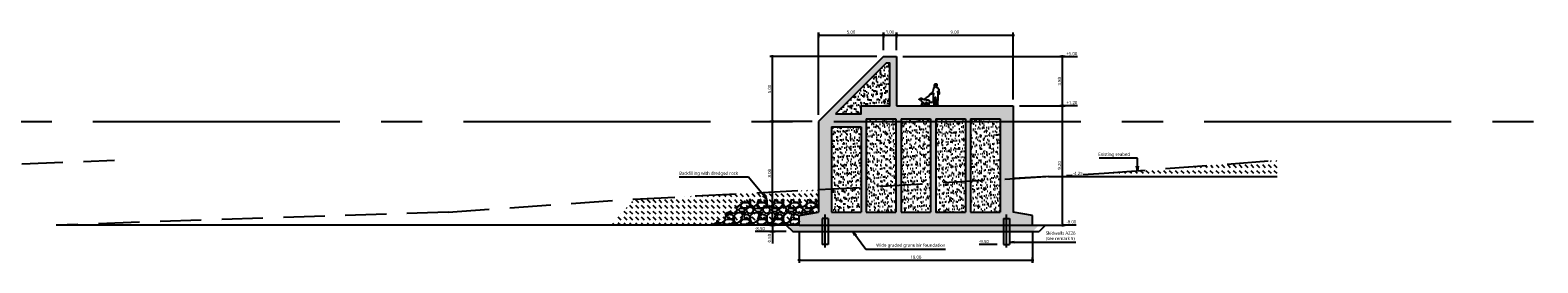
# Model space of a CAD drawing. Header units: metres. Extents: x 2831 to 4656, y -1529 to 547.
# Tile 2 of 20: x 3218 to 3335, y -1471 to -1453. Entities that reach past the tile are written whole.
import ezdxf

# ---------------------------------------------------------------- set-up
doc = ezdxf.new("R2010")
doc.units = ezdxf.units.M
doc.linetypes.add('06 Sections$0$CENTER2', pattern=[28.575, 19.05, -3.175, 3.175, -3.175])
doc.linetypes.add('06 Sections$0$HIDDEN2', pattern=[4.7625, 3.175, -1.5875])
for name, color, linetype in [('06 Sections$0$H000B1-HATCH-013', 8, 'Continuous'), ('06 Sections$0$H000B2-HATCH-018', 1, 'Continuous'), ('06 Sections$0$H000B3-HATCH-025', 7, 'Continuous'), ('06 Sections$0$H000BW-HATCH-K253', 253, 'Continuous'), ('06 Sections$0$H000E1-GEN-013', 8, 'Continuous'), ('06 Sections$0$H000E2-GEN-018', 1, 'Continuous'), ('06 Sections$0$H000E4-GEN-035', 3, 'Continuous'), ('06 Sections$0$H000E5-GEN-050', 4, 'Continuous'), ('06 Sections$0$H000H3-TEXT-025', 7, 'Continuous'), ('06 Sections$0$H000L3-HID-025', 7, '06 Sections$0$HIDDEN2'), ('06 Sections$0$H000S3-DIM-025', 7, 'Continuous'), ('06 Sections$0$H030L2-SYS-018', 1, '06 Sections$0$CENTER2'), ('06 Sections$0$H030L8-SYS-013', 8, '06 Sections$0$CENTER2')]:
    doc.layers.add(name, color=color, linetype=linetype)
doc.styles.add('06 Sections$0$ISO', font='segoeui.ttf')
doc.dimstyles.new('06 Sections$0$WB-M100', dxfattribs={"dimscale": 0.1, "dimtxt": 2.5, "dimasz": 1, "dimexe": 2, "dimexo": 5, "dimgap": 1, "dimtad": 1, "dimzin": 0, "dimdsep": 46, "dimtxsty": '06 Sections$0$ISO', "dimblk1": '06 Sections$0$dimdot', "dimblk2": '06 Sections$0$dimdot', "dimsah": 1, "dimcen": 0, "dimdle": 2, "dimclrd": 256, "dimclre": 256, "dimclrt": 256, "dimadec": 0, "dimazin": 0, "dimtp": 1, "dimtfac": 1, "dimtix": 1, "dimtmove": 0, "dimatfit": 3, "dimldrblk": '06 Sections$0$dimpijl', "dimfxl": 2, "dimtolj": 1, "dimtzin": 1, "dimlwd": -1, "dimlwe": -1, "dimarcsym": 0})
pattern_1 = [(37.5, (-100, 0), (-0.0160003, 0.4894132), [0, -0.38608, 0, -0.4318, 0, -0.41275]), (7.5, (-100, 0), (0.4495233, 0.716825), [0, -0.20828, 0, -0.34798, 0, -0.13335]), (327.5, (-100.3124, 0), (0.7909924, 0.0014372), [0, -0.127, 0, -0.4572, 0, -0.5969]), (317.5, (-100.3124, 0), (0.7635565, 0.2229293), [0, -0.0635, 0, -0.29972, 0, -0.3429])]

# ---------------------------------------------------------------- blocks, each defined once
blk = doc.blocks.new('06 Sections$0$dimdot')
blk.add_line((-1, 0), (1, 0))
at = {"const_width": 0.5}
blk.add_lwpolyline([(-0.3, 0, 1), (0.2, 0, 1)], format="xyb", close=True, dxfattribs=at)
blk.add_lwpolyline([(0, -2), (0, 2)])
blk = doc.blocks.new('*D389')
at = {"layer": '06 Sections$0$H000S3-DIM-025', "transparency": 16777216}
for p, q in [((-29.77, 0.5), (-29.77, 6.86)), ((-29.67, 6.66), (-24.87, 6.66)), ((-24.77, 5.5), (-24.77, 6.86))]:
    blk.add_line(p, q, dxfattribs=at)
at = {"layer": '06 Sections$0$H000S3-DIM-025', "transparency": 16777216, "xscale": 0.1, "yscale": 0.1, "zscale": 0.1, "rotation": 180}
blk.add_blockref('06 Sections$0$dimdot', (-29.77, 6.66), dxfattribs=at)
at = {"layer": '06 Sections$0$H000S3-DIM-025', "transparency": 16777216, "xscale": 0.1, "yscale": 0.1, "zscale": 0.1}
blk.add_blockref('06 Sections$0$dimdot', (-24.77, 6.66), dxfattribs=at)
at = {"layer": '06 Sections$0$H000S3-DIM-025', "transparency": 16777216, "insert": (-27.27, 6.89), "char_height": 0.25, "attachment_point": 5, "style": '06 Sections$0$ISO', "bg_fill": 3, "box_fill_scale": 1.1, "bg_fill_color": 256, "bg_fill_true_color": 13158600, "bg_fill_transparency": 0}
blk.add_mtext('\\A1;5.00', dxfattribs=at)
blk = doc.blocks.new('06 Sections$0$dimpijl')
at = {"linetype": 'Continuous'}
blk.add_hatch(color=256, dxfattribs=at).paths.add_polyline_path([(0, 0), (-3.5, 0.6), (-3.5, -0.6)])
for p, q in [((-3.5, 0.6), (0, 0)), ((-3.5, 0.6), (-3.5, -0.6)), ((0, 0), (-3.5, -0.6))]:
    blk.add_line(p, q, dxfattribs=at)
blk = doc.blocks.new('*D390')
at = {"layer": '06 Sections$0$H000S3-DIM-025', "transparency": 16777216}
for p, q in [((-24.77, 5.5), (-24.77, 6.86)), ((-24.67, 6.66), (-23.87, 6.66)), ((-23.77, 5.5), (-23.77, 6.86))]:
    blk.add_line(p, q, dxfattribs=at)
at = {"layer": '06 Sections$0$H000S3-DIM-025', "transparency": 16777216, "xscale": 0.1, "yscale": 0.1, "zscale": 0.1, "rotation": 180}
blk.add_blockref('06 Sections$0$dimdot', (-24.77, 6.66), dxfattribs=at)
at = {"layer": '06 Sections$0$H000S3-DIM-025', "transparency": 16777216, "xscale": 0.1, "yscale": 0.1, "zscale": 0.1}
blk.add_blockref('06 Sections$0$dimdot', (-23.77, 6.66), dxfattribs=at)
at = {"layer": '06 Sections$0$H000S3-DIM-025', "transparency": 16777216, "insert": (-24.27, 6.89), "char_height": 0.25, "attachment_point": 5, "style": '06 Sections$0$ISO', "bg_fill": 3, "box_fill_scale": 1.1, "bg_fill_color": 256, "bg_fill_true_color": 13158600, "bg_fill_transparency": 0}
blk.add_mtext('\\A1;1.00', dxfattribs=at)
blk = doc.blocks.new('*D391')
at = {"layer": '06 Sections$0$H000S3-DIM-025', "transparency": 16777216}
for p, q in [((-23.77, 5.5), (-23.77, 6.86)), ((-23.67, 6.66), (-14.87, 6.66)), ((-14.77, 1.7), (-14.77, 6.86))]:
    blk.add_line(p, q, dxfattribs=at)
at = {"layer": '06 Sections$0$H000S3-DIM-025', "transparency": 16777216, "xscale": 0.1, "yscale": 0.1, "zscale": 0.1, "rotation": 180}
blk.add_blockref('06 Sections$0$dimdot', (-23.77, 6.66), dxfattribs=at)
at = {"layer": '06 Sections$0$H000S3-DIM-025', "transparency": 16777216, "xscale": 0.1, "yscale": 0.1, "zscale": 0.1}
blk.add_blockref('06 Sections$0$dimdot', (-14.77, 6.66), dxfattribs=at)
at = {"layer": '06 Sections$0$H000S3-DIM-025', "transparency": 16777216, "insert": (-19.27, 6.89), "char_height": 0.25, "attachment_point": 5, "style": '06 Sections$0$ISO', "bg_fill": 3, "box_fill_scale": 1.1, "bg_fill_color": 256, "bg_fill_true_color": 13158600, "bg_fill_transparency": 0}
blk.add_mtext('\\A1;9.00', dxfattribs=at)
blk = doc.blocks.new('*D392')
at = {"layer": '06 Sections$0$H000S3-DIM-025', "transparency": 16777216}
for p, q in [((-31.27, -8.5), (-31.27, -10.91)), ((-13.27, -8.5), (-13.27, -10.91)), ((-31.17, -10.71), (-13.37, -10.71))]:
    blk.add_line(p, q, dxfattribs=at)
at = {"layer": '06 Sections$0$H000S3-DIM-025', "transparency": 16777216, "xscale": 0.1, "yscale": 0.1, "zscale": 0.1, "rotation": 180}
blk.add_blockref('06 Sections$0$dimdot', (-31.27, -10.71), dxfattribs=at)
at = {"layer": '06 Sections$0$H000S3-DIM-025', "transparency": 16777216, "xscale": 0.1, "yscale": 0.1, "zscale": 0.1}
blk.add_blockref('06 Sections$0$dimdot', (-13.27, -10.71), dxfattribs=at)
at = {"layer": '06 Sections$0$H000S3-DIM-025', "transparency": 16777216, "insert": (-22.27, -10.48), "char_height": 0.25, "attachment_point": 5, "style": '06 Sections$0$ISO', "bg_fill": 3, "box_fill_scale": 1.1, "bg_fill_color": 256, "bg_fill_true_color": 13158600, "bg_fill_transparency": 0}
blk.add_mtext('\\A1;18.00', dxfattribs=at)
blk = doc.blocks.new('*D393')
at = {"layer": '06 Sections$0$H000S3-DIM-025', "transparency": 16777216}
for p, q in [((-14.27, 1.2), (-10.76, 1.2)), ((-10.96, -7.9), (-10.96, 1.1)), ((-12.77, -8), (-10.76, -8))]:
    blk.add_line(p, q, dxfattribs=at)
at = {"layer": '06 Sections$0$H000S3-DIM-025', "transparency": 16777216, "xscale": 0.1, "yscale": 0.1, "zscale": 0.1}
for p, rotation in [((-10.96, 1.2), 90), ((-10.96, -8), 270)]:
    blk.add_blockref('06 Sections$0$dimdot', p, dxfattribs=dict(at, rotation=rotation))
at = {"layer": '06 Sections$0$H000S3-DIM-025', "transparency": 16777216, "insert": (-11.19, -3.4), "char_height": 0.25, "attachment_point": 5, "rotation": 90, "style": '06 Sections$0$ISO', "bg_fill": 3, "box_fill_scale": 1.1, "bg_fill_color": 256, "bg_fill_true_color": 13158600, "bg_fill_transparency": 0}
blk.add_mtext('\\A1;9.20', dxfattribs=at)
blk = doc.blocks.new('*D394')
at = {"layer": '06 Sections$0$H000S3-DIM-025', "transparency": 16777216}
for p, q in [((-23.27, 5), (-10.76, 5)), ((-10.96, 1.3), (-10.96, 4.9)), ((-14.27, 1.2), (-10.76, 1.2))]:
    blk.add_line(p, q, dxfattribs=at)
at = {"layer": '06 Sections$0$H000S3-DIM-025', "transparency": 16777216, "xscale": 0.1, "yscale": 0.1, "zscale": 0.1}
for p, rotation in [((-10.96, 5), 90), ((-10.96, 1.2), 270)]:
    blk.add_blockref('06 Sections$0$dimdot', p, dxfattribs=dict(at, rotation=rotation))
at = {"layer": '06 Sections$0$H000S3-DIM-025', "transparency": 16777216, "insert": (-11.19, 3.1), "char_height": 0.25, "attachment_point": 5, "rotation": 90, "style": '06 Sections$0$ISO', "bg_fill": 3, "box_fill_scale": 1.1, "bg_fill_color": 256, "bg_fill_true_color": 13158600, "bg_fill_transparency": 0}
blk.add_mtext('\\A1;3.80', dxfattribs=at)
blk = doc.blocks.new('*D395')
at = {"layer": '06 Sections$0$H000S3-DIM-025', "transparency": 16777216}
for p, q in [((-30.27, 0), (-33.53, 0)), ((-33.33, -7.9), (-33.33, -0.1)), ((-31.77, -8), (-33.53, -8))]:
    blk.add_line(p, q, dxfattribs=at)
at = {"layer": '06 Sections$0$H000S3-DIM-025', "transparency": 16777216, "xscale": 0.1, "yscale": 0.1, "zscale": 0.1}
for p, rotation in [((-33.33, 0), 90), ((-33.33, -8), 270)]:
    blk.add_blockref('06 Sections$0$dimdot', p, dxfattribs=dict(at, rotation=rotation))
at = {"layer": '06 Sections$0$H000S3-DIM-025', "transparency": 16777216, "insert": (-33.56, -4), "char_height": 0.25, "attachment_point": 5, "rotation": 90, "style": '06 Sections$0$ISO', "bg_fill": 3, "box_fill_scale": 1.1, "bg_fill_color": 256, "bg_fill_true_color": 13158600, "bg_fill_transparency": 0}
blk.add_mtext('\\A1;8.00', dxfattribs=at)
blk = doc.blocks.new('*D396')
at = {"layer": '06 Sections$0$H000S3-DIM-025', "transparency": 16777216}
for p, q in [((-25.27, 5), (-33.53, 5)), ((-33.33, 0.1), (-33.33, 4.9)), ((-30.27, 0), (-33.53, 0))]:
    blk.add_line(p, q, dxfattribs=at)
at = {"layer": '06 Sections$0$H000S3-DIM-025', "transparency": 16777216, "xscale": 0.1, "yscale": 0.1, "zscale": 0.1}
for p, rotation in [((-33.33, 5), 90), ((-33.33, 0), 270)]:
    blk.add_blockref('06 Sections$0$dimdot', p, dxfattribs=dict(at, rotation=rotation))
at = {"layer": '06 Sections$0$H000S3-DIM-025', "transparency": 16777216, "insert": (-33.56, 2.5), "char_height": 0.25, "attachment_point": 5, "rotation": 90, "style": '06 Sections$0$ISO', "bg_fill": 3, "box_fill_scale": 1.1, "bg_fill_color": 256, "bg_fill_true_color": 13158600, "bg_fill_transparency": 0}
blk.add_mtext('\\A1;5.00', dxfattribs=at)
blk = doc.blocks.new('*D330')
at = {"layer": '06 Sections$0$H000S3-DIM-025', "transparency": 16777216}
for p, q in [((-14.27, 1.2), (-11.16, 1.2)), ((-11.16, 1.2), (-10.96, 1.22)), ((-10.96, 1.22), (-9.81, 1.22))]:
    blk.add_line(p, q, dxfattribs=at)
at = {"layer": '06 Sections$0$H000S3-DIM-025', "transparency": 16777216, "insert": (-10.24, 1.45), "char_height": 0.25, "attachment_point": 5, "style": '06 Sections$0$ISO', "bg_fill": 3, "box_fill_scale": 1.1, "bg_fill_color": 256, "bg_fill_true_color": 13158600, "bg_fill_transparency": 0}
blk.add_mtext('\\A1;+1.20', dxfattribs=at)
blk = doc.blocks.new('*D331')
at = {"layer": '06 Sections$0$H000S3-DIM-025', "transparency": 16777216}
for p, q in [((-12.77, -8), (-11.16, -8)), ((-11.16, -8), (-10.96, -7.98)), ((-10.96, -7.98), (-9.9, -7.98))]:
    blk.add_line(p, q, dxfattribs=at)
at = {"layer": '06 Sections$0$H000S3-DIM-025', "transparency": 16777216, "insert": (-10.28, -7.75), "char_height": 0.25, "attachment_point": 5, "style": '06 Sections$0$ISO', "bg_fill": 3, "box_fill_scale": 1.1, "bg_fill_color": 256, "bg_fill_true_color": 13158600, "bg_fill_transparency": 0}
blk.add_mtext('\\A1;-8.00', dxfattribs=at)
blk = doc.blocks.new('*D332')
at = {"layer": '06 Sections$0$H000S3-DIM-025', "transparency": 16777216}
for p, q in [((-23.27, 5), (-11.16, 5)), ((-11.16, 5), (-10.96, 5)), ((-10.96, 5), (-9.81, 5))]:
    blk.add_line(p, q, dxfattribs=at)
at = {"layer": '06 Sections$0$H000S3-DIM-025', "transparency": 16777216, "insert": (-10.24, 5.23), "char_height": 0.25, "attachment_point": 5, "style": '06 Sections$0$ISO', "bg_fill": 3, "box_fill_scale": 1.1, "bg_fill_color": 256, "bg_fill_true_color": 13158600, "bg_fill_transparency": 0}
blk.add_mtext('\\A1;+5.00', dxfattribs=at)
blk = doc.blocks.new('*D298')
at = {"layer": '06 Sections$0$H000S3-DIM-025', "transparency": 16777216}
blk.add_line((-10.22, -4.25), (-9.42, -4.25), dxfattribs=at)
at = {"layer": '06 Sections$0$H000S3-DIM-025', "transparency": 16777216, "insert": (-9.79, -4.02), "char_height": 0.25, "attachment_point": 5, "style": '06 Sections$0$ISO', "bg_fill": 3, "box_fill_scale": 1.1, "bg_fill_color": 256, "bg_fill_true_color": 13158600, "bg_fill_transparency": 0}
blk.add_mtext('\\A1;-4.25', dxfattribs=at)
blk = doc.blocks.new('06 Sections$0$P101015')
at = {"color": 0}
for p, q in [((-596, 247), (-621, 223)), ((-527, 260), (-596, 247)), ((-568, 468), (-522, 471)), ((-498, 260), (-527, 260)), ((-522, 471), (-456, 472)), ((-476, 203), (-498, 260)), ((-426, 153), (-476, 203)), ((-456, 472), (-393, 462)), ((-401, 128), (-426, 153)), ((-407, 21), (-394, 46)), ((-404, 2), (-407, 21)), ((-366, 5), (-404, 2)), ((-398, 96), (-401, 128)), ((-394, 46), (-398, 96)), ((-393, 462), (-362, 449)), ((-360, 5), (-366, 5)), ((-349, 222), (-363, 199)), ((-363, 199), (-363, 181)), ((-363, 181), (-362, 162)), ((-362, 449), (-340, 428)), ((-362, 162), (-355, 150)), ((-347, 30), (-360, 5)), ((-355, 150), (-349, 139)), ((-350, 106), (-353, 49)), ((-353, 49), (-347, 30)), ((-347, 131), (-350, 106)), ((-331, 242), (-349, 222)), ((-349, 139), (-347, 131)), ((-340, 428), (-331, 398)), ((-331, 398), (-323, 364)), ((-323, 259), (-331, 242)), ((-323, 364), (-318, 327)), ((-323, 259), (-315, 285)), ((-301, 253), (-323, 259)), ((-318, 327), (-306, 310)), ((-315, 285), (-315, 303)), ((-306, 310), (-281, 292)), ((-246, 245), (-301, 253)), ((-281, 292), (-243, 284)), ((-193, 250), (-246, 245)), ((-243, 284), (-196, 283)), ((-196, 283), (-176, 284)), ((-193, 250), (-167, 256)), ((-176, 284), (-152, 293)), ((-167, 256), (-148, 264)), ((-152, 293), (-142, 300)), ((-124, 286), (-148, 264)), ((-142, 300), (-136, 309)), ((-136, 309), (-122, 329)), ((-114, 301), (-124, 286)), ((-122, 329), (-118, 324)), ((-118, 324), (-113, 316)), ((-113, 316), (-114, 301))]:
    blk.add_line(p, q, dxfattribs=at)
for points in [[(101, 1651), (140, 1694), (219, 1694), (261, 1646), (261, 1575), (225, 1491), (199, 1473), (211, 1438), (291, 1416), (299, 1408), (413, 1286), (438, 909), (395, 895), (340, 922), (352, 962), (334, 1081), (312, 1094), (322, 960), (328, 898), (328, 692), (308, 107), (332, 50), (356, -3), (284, 6), (223, 81), (217, 125), (219, 313), (190, 648), (135, 648), (121, 313), (134, 26), (140, 0), (0, 0), (24, 35), (55, 53), (29, 194), (6, 353), (6, 829), (12, 913), (23, 958), (-18, 935), (-256, 884), (-236, 925), (-93, 1001), (-73, 1028), (-30, 1129), (-12, 1240), (16, 1382), (73, 1416), (110, 1433), (104, 1472), (79, 1472), (73, 1500), (79, 1593), (97, 1646), (164, 1637), (206, 1619), (206, 1553)], [(-903, 307), (-909, 337), (-923, 394), (-934, 421), (-951, 444), (-985, 459), (-1024, 459), (-1049, 457), (-1068, 461), (-1081, 465), (-1094, 478), (-1105, 493), (-1113, 506), (-1111, 512), (-1100, 519), (-1045, 534), (-1036, 544), (-1036, 557), (-996, 574), (-973, 585), (-936, 589), (-915, 582), (-883, 565), (-838, 540), (-772, 509), (-704, 483), (-568, 468)], [(-1020, 533), (-1008, 527), (-1020, 524), (-1017, 530)], [(-905, 542), (-902, 518), (-914, 496), (-935, 472), (-957, 469), (-969, 481), (-966, 496), (-972, 527)], [(-903, 307), (-878, 268), (-873, 235), (-892, 173), (-916, 101), (-930, 70), (-945, 61), (-956, 42), (-947, 28), (-921, 25), (-887, 28), (-875, 47), (-878, 66), (-871, 94), (-840, 144), (-806, 190), (-792, 233), (-792, 235)], [(-734, 230), (-759, 235), (-801, 236), (-841, 242), (-860, 254)], [(-621, 223), (-623, 186), (-629, 116), (-634, 85), (-656, 63), (-660, 30), (-666, 16), (-689, 12), (-718, 11), (-730, 18), (-728, 32), (-716, 44), (-705, 57), (-699, 94), (-699, 145), (-720, 215), (-734, 230)], [(-242, 875), (-294, 853), (-395, 722), (-557, 606), (-728, 520)], [(-471, 182), (-480, 145), (-477, 120), (-488, 79), (-514, 51), (-516, 32), (-545, 24), (-572, 26), (-576, 42), (-576, 63), (-553, 67), (-541, 88), (-533, 116), (-537, 147), (-558, 198), (-586, 235)]]:
    blk.add_lwpolyline(points, dxfattribs=at)
blk = doc.blocks.new('*D358')
at = {"layer": '06 Sections$0$H000S3-DIM-025', "transparency": 16777216}
blk.add_line((-16, -9.5), (-17.4, -9.5), dxfattribs=at)
at = {"layer": '06 Sections$0$H000S3-DIM-025', "transparency": 16777216, "insert": (-17.02, -9.27), "char_height": 0.25, "attachment_point": 5, "style": '06 Sections$0$ISO', "bg_fill": 3, "box_fill_scale": 1.1, "bg_fill_color": 256, "bg_fill_true_color": 13158600, "bg_fill_transparency": 0}
blk.add_mtext('\\A1;-9.50', dxfattribs=at)
blk = doc.blocks.new('*D441')
at = {"layer": '06 Sections$0$H000S3-DIM-025', "transparency": 16777216}
for p, q in [((-31.77, -8), (-33.53, -8)), ((-33.33, -8.1), (-33.33, -8.4)), ((-32.27, -8.5), (-33.53, -8.5)), ((-33.33, -8.5), (-33.33, -9.43))]:
    blk.add_line(p, q, dxfattribs=at)
at = {"layer": '06 Sections$0$H000S3-DIM-025', "transparency": 16777216, "xscale": 0.1, "yscale": 0.1, "zscale": 0.1}
for p, rotation in [((-33.33, -8), 90), ((-33.33, -8.5), 270)]:
    blk.add_blockref('06 Sections$0$dimdot', p, dxfattribs=dict(at, rotation=rotation))
at = {"layer": '06 Sections$0$H000S3-DIM-025', "transparency": 16777216, "insert": (-33.56, -9.01), "char_height": 0.25, "attachment_point": 5, "rotation": 90, "style": '06 Sections$0$ISO', "bg_fill": 3, "box_fill_scale": 1.1, "bg_fill_color": 256, "bg_fill_true_color": 13158600, "bg_fill_transparency": 0}
blk.add_mtext('\\A1;0.50', dxfattribs=at)
blk = doc.blocks.new('*D370')
at = {"layer": '06 Sections$0$H000S3-DIM-025', "transparency": 16777216}
blk.add_line((-32.27, -8.5), (-34.68, -8.5), dxfattribs=at)
at = {"layer": '06 Sections$0$H000S3-DIM-025', "transparency": 16777216, "insert": (-34.3, -8.27), "char_height": 0.25, "attachment_point": 5, "style": '06 Sections$0$ISO', "bg_fill": 3, "box_fill_scale": 1.1, "bg_fill_color": 256, "bg_fill_true_color": 13158600, "bg_fill_transparency": 0}
blk.add_mtext('\\A1;-8.50', dxfattribs=at)
blk = doc.blocks.new('06 Sections')
at = {"layer": '06 Sections$0$H000B1-HATCH-013'}
h = blk.add_hatch(dxfattribs=at)
h.set_pattern_fill('DASH', color=256, scale=0.1, angle=315)
h.set_pattern_definition([(315, (-179.16353, 0), (0.4490128, -1e-16), [0.3175, -0.3175])])
h.paths.add_polyline_path([(5.61, -4.25), (5.542, -3.009), (-7.753, -4), (-12.044, -4.25)])
h = blk.add_hatch(dxfattribs=at)
h.set_pattern_fill('DASH', color=256, scale=0.1, angle=315)
h.set_pattern_definition([(315, (-100, 0), (0.4490128, -1e-16), [0.3175, -0.3175])])
h.paths.add_polyline_path([(-29.773, -7), (-29.773, -5.254), (-44.047, -6), (-45.811, -8), (-31.273, -8), (-31.273, -7.25)])
h = blk.add_hatch(dxfattribs=at)
h.set_pattern_fill('GRAVEL', color=256, scale=0.05)
h.set_pattern_definition([(228.01279, (100.9144, 1.27), (-10.16, -11.43), [0.170861, -16.915242]), (184.96974, (100.8001, 1.143), (15.239999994, 1.270000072), [0.293202, -29.027024]), (132.51045, (100.508, 1.1176), (12.700000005, -13.969999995), [0.206741, -20.467361]), (267.27369, (100.0127, 0.8001), (1.270000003, 25.4), [0.267002, -26.433219]), (292.833654, (100, 0.5334), (-6.35, 15.24), [0.261817, -25.919904]), (357.27369, (100.1016, 0.2921), (-25.4, 1.270000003), [0.267002, -26.433219]), (37.69424, (100.3683, 0.2794), (-16.51, -12.700000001), [0.353097, -34.956558]), (72.25533, (100.6477, 0.4953), (8.890000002, 27.94), [0.33336, -33.002628]), (121.429566, (100.7493, 0.8128), (-10.160000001, 16.51), [0.2679065, -26.522773]), (175.23636, (100.6096, 1.0414), (13.97, -1.27), [0.305857, -14.986968]), (222.397438, (100.3048, 1.0668), (-15.24, -13.97), [0.395539, -39.158386]), (138.81407, (101.27, 0.7874), (-8.89, 7.62), [0.135002, -13.365283]), (171.469234, (101.1684, 0.8763), (16.51, -2.539999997), [0.256841, -25.4273195]), (225, (100.9144, 0.9144), (-2e-16, -1.27), [0.179605, -1.616447]), (203.19859, (100.8255, 1.0668), (6.35, 2.54), [0.096721, -9.575311]), (291.8014, (100.7366, 1.0287), (-1.27, 3.81), [0.136783, -6.702376]), (30.96376, (100.7874, 0.9017), (3.81, 2.54), [0.22216, -7.183149]), (161.56505, (100.9779, 1.016), (2.54, -1.27), [0.160644, -3.855449]), (16.38954, (100, 1.0287), (12.7, 3.81), [0.225044, -22.279413]), (70.346176, (100.2159, 1.0922), (-5.08, -13.97), [0.188799, -18.691108]), (293.19859, (100.9779, 1.27), (-2.54, 6.35), [0.19344, -9.478592]), (343.61046, (101.0541, 1.0922), (-12.7, 3.81), [0.225044, -22.279413]), (339.44395, (100, 0.2413), (-6.35, 2.54), [0.217018, -10.633867]), (294.77514, (100.2032, 0.1651), (-6.35000001, 13.969999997), [0.181836, -18.001797]), (66.80141, (100.9906, 0), (2.54, 6.35), [0.19344, -9.478592]), (17.354025, (101.0668, 0.1778), (-16.51, -5.08), [0.212891, -21.076188]), (69.44395, (100.3683, 0), (-2.54, -6.35), [0.108509, -10.742376]), (101.30993, (100.9144, 0), (-1.27, 5.08), [0.064757, -6.410997]), (165.96376, (100.9017, 0.0635), (3.81, -1.27), [0.261817, -4.974527]), (186.009006, (100.6477, 0.127), (12.7, 1.27), [0.2426335, -24.020682]), (303.69007, (100.7874, 0.7874), (-1.27, 2.54), [0.183162, -4.395888]), (353.157227, (100.889, 0.635), (21.59, -2.539999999), [0.319778, -31.658005]), (60.9454, (101.2065, 0.5969), (-5.08, -8.89), [0.130754, -12.944696]), (90, (101.27, 0.7112), (-1.27, 1.27), [0.0762, -1.1938]), (120.25644, (100.6223, 0.1651), (5.08, -8.89), [0.176433, -17.46697]), (48.01279, (100.5334, 0.3175), (10.16, 11.43), [0.341721, -16.744381]), (0, (100.762, 0.5715), (1.27, 1.27), [0.3302, -0.9398]), (325.304846, (101.0922, 0.5715), (12.700000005, -8.889999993), [0.200805, -19.879658]), (254.0546, (101.2573, 0.4572), (-1.27, -5.08), [0.184915, -9.060825]), (207.645975, (101.2065, 0.2794), (-24.13, -12.699999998), [0.301073, -29.806232]), (175.42608, (100.9398, 0.1397), (-16.51, 1.27), [0.318515, -31.532923])])
h.paths.add_polyline_path([(-35.388, -6), (-38.17, -8), (-31.273, -8), (-31.273, -7.25), (-29.773, -7), (-29.773, -6)])
at = {"layer": '06 Sections$0$H000B2-HATCH-018'}
h = blk.add_hatch(dxfattribs=at)
h.set_pattern_fill('AR-CONC', color=256, scale=0.003)
h.set_pattern_definition([(50, (-100, -2), (0.546554, -0.0478173), [0.05715, -0.62865]), (355, (-100, -2), (-0.1057303, 0.5731705), [0.04572, -0.5029218]), (100.45144, (-99.95445, -2.004), (0.4408237, 0.5253533), [0.04857, -0.5342707]), (46.1842, (-100, -1.8476), (0.813237, -0.126127), [0.085725, -0.942975]), (96.6356, (-99.9322, -1.8581), (0.7122124, 0.7422784), [0.072855, -0.801407]), (351.1842, (-100, -1.8476), (0.712212, 0.742278), [0.06858, -0.754379]), (21, (-99.9238, -1.8857), (0.4548432, -0.3067956), [0.05715, -0.62865]), (326, (-99.9238, -1.8857), (0.185406, 0.552564), [0.04572, -0.50292]), (71.45144, (-99.8859, -1.91127), (0.6402493, 0.2457683), [0.04857, -0.5342698]), (37.5, (-100, -2), (0.0092658, 0.2536651), [0, -0.496824, 0, -0.51054, 0, -0.504825]), (7.5, (-100, -2), (0.200459, 0.3005417), [0, -0.291084, 0, -0.485394, 0, -0.192405]), (327.5, (-100.16993, -2), (0.4067718, -0.01718623), [0, -0.1905, 0, -0.59436, 0, -0.78867]), (317.5, (-100.24613, -2), (0.4443875, 0.0762795), [0, -0.24765, 0, -0.394716, 0, -0.56007])])
h.paths.add_polyline_path([(-13.273, -8.5), (-12.773, -8), (-13.773, -8), (-29.773, -8), (-32.273, -8), (-31.773, -8.5)])
at = {"layer": '06 Sections$0$H000B3-HATCH-025'}
h = blk.add_hatch(dxfattribs=at)
h.set_pattern_fill('AR-SAND', color=256, scale=0.01)
h.set_pattern_definition([(37.5, (-79.16353, 0), (-0.0160003, 0.4894132), [0, -0.38608, 0, -0.4318, 0, -0.41275]), (7.5, (-79.1635, 0), (0.449523, 0.716825), [0, -0.20828, 0, -0.34798, 0, -0.13335]), (327.5, (-79.47595, 0), (0.7909924, 0.0014372), [0, -0.127, 0, -0.4572, 0, -0.5969]), (317.5, (-79.47595, 0), (0.7635565, 0.222929), [0, -0.0635, 0, -0.29972, 0, -0.3429])])
h.paths.add_polyline_path([(-28.48, 0.586), (-26.493, 0.586), (-26.493, 1.2), (-24.273, 1.2), (-24.273, 4.5), (-24.566, 4.5)])
h = blk.add_hatch(dxfattribs=at)
h.set_pattern_fill('AR-SAND', color=256, scale=0.01)
h.set_pattern_definition(pattern_1)
h.paths.add_polyline_path([(-23.813, 0.2), (-26.093, 0.2), (-26.093, -7), (-23.813, -7)])
h = blk.add_hatch(dxfattribs=at)
h.set_pattern_fill('AR-SAND', color=256, scale=0.01)
h.set_pattern_definition(pattern_1)
h.paths.add_polyline_path([(-21.133, 0.2), (-23.413, 0.2), (-23.413, -7), (-21.133, -7)])
h = blk.add_hatch(dxfattribs=at)
h.set_pattern_fill('AR-SAND', color=256, scale=0.01)
h.set_pattern_definition([(37.5, (-100.6, 0), (-0.0160003, 0.4894132), [0, -0.38608, 0, -0.4318, 0, -0.41275]), (7.5, (-100.6, 0), (0.4495233, 0.716825), [0, -0.20828, 0, -0.34798, 0, -0.13335]), (327.5, (-100.9124, 0), (0.7909924, 0.0014372), [0, -0.127, 0, -0.4572, 0, -0.5969]), (317.5, (-100.9124, 0), (0.7635565, 0.2229293), [0, -0.0635, 0, -0.29972, 0, -0.3429])])
h.paths.add_polyline_path([(-18.453, 0.2), (-20.733, 0.2), (-20.733, -7), (-18.453, -7)])
h = blk.add_hatch(dxfattribs=at)
h.set_pattern_fill('AR-SAND', color=256, scale=0.01)
h.set_pattern_definition([(37.5, (-101, 0), (-0.0160003, 0.4894132), [0, -0.38608, 0, -0.4318, 0, -0.41275]), (7.5, (-101, 0), (0.4495233, 0.716825), [0, -0.20828, 0, -0.34798, 0, -0.13335]), (327.5, (-101.3124, 0), (0.7909924, 0.0014372), [0, -0.127, 0, -0.4572, 0, -0.5969]), (317.5, (-101.3124, 0), (0.7635565, 0.2229293), [0, -0.0635, 0, -0.29972, 0, -0.3429])])
h.paths.add_polyline_path([(-18.053, -7), (-15.773, -7), (-15.773, 0.2), (-18.053, 0.2)])
h = blk.add_hatch(dxfattribs=at)
h.set_pattern_fill('AR-SAND', color=256, scale=0.01)
h.set_pattern_definition(pattern_1)
h.paths.add_polyline_path([(-28.773, -7), (-26.493, -7), (-26.493, -0.414), (-28.773, -0.414)])
at = {"layer": '06 Sections$0$H000BW-HATCH-K253'}
h = blk.add_hatch(color=256, dxfattribs=at)
h.dxf.hatch_style = 1
h.paths.add_polyline_path([(-13.273, -8), (-13.273, -7.25), (-14.773, -7), (-14.773, 1.2), (-20.555, 1.2), (-20.554, 1.197), (-20.58, 1.2), (-23.773, 1.2), (-23.773, 5), (-24.773, 5), (-29.773, 0), (-29.773, -7), (-31.273, -7.25), (-31.273, -8)])
h.paths.add_polyline_path([(-26.093, -7), (-26.093, 0.2), (-23.813, 0.2), (-23.813, -7)], flags=16)
h.paths.add_polyline_path([(-23.413, -7), (-23.413, 0.2), (-21.133, 0.2), (-21.133, -7)], flags=16)
h.paths.add_polyline_path([(-26.493, -7), (-28.773, -7), (-28.773, -0.414), (-26.493, -0.414)], flags=16)
h.paths.add_polyline_path([(-20.733, -7), (-20.733, 0.2), (-18.453, 0.2), (-18.453, -7)], flags=16)
h.paths.add_polyline_path([(-18.053, -7), (-18.053, 0.2), (-15.773, 0.2), (-15.773, -7)], flags=16)
h.paths.add_polyline_path([(-26.493, 0.586), (-28.48, 0.586), (-24.566, 4.5), (-24.273, 4.5), (-24.273, 1.2), (-26.493, 1.2)], flags=16)
at = {"layer": '06 Sections$0$H000E2-GEN-018'}
for p, q in [((-29.503, -7.5), (-29.503, -9.5)), ((-29.043, -7.5), (-29.503, -7.5)), ((-29.491, -7.5), (-29.491, -9.5)), ((-29.043, -7.5), (-29.043, -9.5)), ((-15.503, -7.5), (-15.503, -9.5)), ((-15.503, -7.5), (-15.043, -7.5)), ((-15.055, -7.5), (-15.055, -9.5)), ((-15.043, -7.5), (-15.043, -9.5)), ((-29.043, -9.5), (-29.503, -9.5)), ((-15.503, -9.5), (-15.043, -9.5))]:
    blk.add_line(p, q, dxfattribs=at)
at = {"layer": '06 Sections$0$H000E4-GEN-035'}
for p, q in [((-12.044, -4.25), (-14.773, -4.409)), ((-12.044, -4.25), (5.61, -4.25)), ((-31.273, -8), (-88.579, -8)), ((-32.273, -8), (-31.773, -8.5)), ((-13.773, -8), (-12.773, -8)), ((-12.273, -8), (-12.773, -8.5)), ((-31.773, -8.5), (-12.773, -8.5))]:
    blk.add_line(p, q, dxfattribs=at)
at = {"layer": '06 Sections$0$H000E5-GEN-050'}
for p, q in [((-24.773, 5), (-29.773, 0)), ((-24.773, 5), (-23.773, 5)), ((-23.773, 5), (-23.773, 1.2)), ((-23.773, 1.2), (-14.773, 1.2)), ((-14.773, 1.2), (-14.773, -7)), ((-29.773, 0), (-29.773, -7)), ((-26.093, 0.2), (-26.093, -7)), ((-26.093, 0.2), (-23.813, 0.2)), ((-23.813, 0.2), (-23.813, -7)), ((-23.413, 0.2), (-23.413, -7)), ((-23.413, 0.2), (-21.133, 0.2)), ((-21.133, 0.2), (-21.133, -7)), ((-20.733, 0.2), (-18.453, 0.2)), ((-20.733, 0.2), (-20.733, -7)), ((-18.453, 0.2), (-18.453, -7)), ((-18.053, 0.2), (-15.773, 0.2)), ((-18.053, 0.2), (-18.053, -7)), ((-15.773, 0.2), (-15.773, -7)), ((-28.773, -0.414), (-28.773, -7)), ((-28.773, -0.414), (-26.493, -0.414)), ((-26.493, -0.414), (-26.493, -7)), ((-31.273, -7.25), (-29.773, -7)), ((-31.273, -8), (-31.273, -7.25)), ((-31.273, -8), (-13.273, -8)), ((-28.773, -7), (-26.493, -7)), ((-26.093, -7), (-23.813, -7)), ((-23.413, -7), (-21.133, -7)), ((-20.733, -7), (-18.453, -7)), ((-18.053, -7), (-15.773, -7)), ((-13.273, -7.25), (-14.773, -7)), ((-13.273, -8), (-13.273, -7.25))]:
    blk.add_line(p, q, dxfattribs=at)
blk.add_lwpolyline([(-28.48, 0.586), (-26.493, 0.586), (-26.493, 1.2), (-24.273, 1.2), (-24.273, 4.5), (-24.566, 4.5)], close=True, dxfattribs=at)
at = {"layer": '06 Sections$0$H000L3-HID-025'}
for points in [[(-175.531, -8), (-173.864, -8), (-150.034, -7), (-133.308, -6), (-110.278, -4), (-84.098, -3)], [(-58.352, -7), (-44.047, -6), (-24.917, -5), (-7.753, -4), (5.669, -3)], [(-58.352, -7), (-88.579, -8)]]:
    blk.add_lwpolyline(points, dxfattribs=at)
at = {"layer": '06 Sections$0$H030L2-SYS-018'}
blk.add_line((-171.475, 0), (1168.02, 0), dxfattribs=at)
at = {"layer": '06 Sections$0$H030L8-SYS-013'}
for p, q in [((-29.273, -9.723), (-29.273, -7.195)), ((-15.273, -9.723), (-15.273, -7.195))]:
    blk.add_line(p, q, dxfattribs=at)
at = {"layer": '06 Sections$0$H000E1-GEN-013', "xscale": 0.001, "yscale": 0.001, "zscale": 0.001}
blk.add_blockref('06 Sections$0$P101015', (-20.91, 1.2), dxfattribs=at)
at = {"layer": '06 Sections$0$H000H3-TEXT-025', "insert": (-5.758, -2.744), "char_height": 0.25, "attachment_point": 9, "style": '06 Sections$0$ISO'}
blk.add_mtext('\\A1;Existing seabed', dxfattribs=at)
at = {"layer": '06 Sections$0$H000H3-TEXT-025', "annotation_type": 0, "has_hookline": 1, "hookline_direction": 1, "text_width": 2.365}
blk.add_leader([(-5.184, -3.809), (-5.184, -2.844), (-5.658, -2.844)], dimstyle='06 Sections$0$WB-M100', dxfattribs=at)
at = {"layer": '06 Sections$0$H000S3-DIM-025'}
for base, p1, p2, picture, middle in [((-24.773, 6.659), (-29.773, 0), (-24.773, 5), '*D389', (-27.273, 6.889)), ((-13.273, -10.715), (-31.273, -8), (-13.273, -8), '*D392', (-22.273, -10.485))]:
    dim = blk.add_linear_dim(base=base, p1=p1, p2=p2, dimstyle='06 Sections$0$WB-M100', override={"dimpost": '<>', "dimtfill": 1}, dxfattribs=at)
    dim.commit()
    dim.dimension.update_dxf_attribs({"geometry": picture, "text_midpoint": middle})
at = {"layer": '06 Sections$0$H000H3-TEXT-025', "insert": (-25.326, -9.762), "char_height": 0.25, "attachment_point": 7, "style": '06 Sections$0$ISO'}
blk.add_mtext('\\A1;Wide graded granulair foundation', dxfattribs=at)
at = {"layer": '06 Sections$0$H000S3-DIM-025'}
dim = blk.add_linear_dim(base=(-23.773, 6.659), p1=(-24.773, 5), p2=(-23.773, 5), dimstyle='06 Sections$0$WB-M100', override={"dimpost": '<>', "dimtmove": 1, "dimtfill": 1}, dxfattribs=at)
dim.commit()
dim.dimension.update_dxf_attribs({"geometry": '*D390', "text_midpoint": (-24.273, 6.889)})
dim = blk.add_linear_dim(base=(-33.333, 0), p1=(-31.273, -8), p2=(-29.773, 0), angle=90, dimstyle='06 Sections$0$WB-M100', override={"dimpost": '<>', "dimtfill": 1}, dxfattribs=at)
dim.commit()
dim.dimension.update_dxf_attribs({"geometry": '*D395', "text_midpoint": (-33.563, -4)})
at = {"layer": '06 Sections$0$H000H3-TEXT-025', "annotation_type": 0, "has_hookline": 1, "hookline_direction": 0, "text_width": 2.309}
blk.add_leader([(-15.043, -9.315), (-12.353, -9.315)], dimstyle='06 Sections$0$WB-M100', dxfattribs=at)
at = {"layer": '06 Sections$0$H000S3-DIM-025'}
dim = blk.add_linear_dim(base=(-14.773, 6.659), p1=(-23.773, 5), p2=(-14.773, 1.2), dimstyle='06 Sections$0$WB-M100', override={"dimpost": '<>', "dimtmove": 1, "dimtfill": 1}, dxfattribs=at)
dim.commit()
dim.dimension.update_dxf_attribs({"geometry": '*D391', "text_midpoint": (-19.273, 6.889)})
dim = blk.add_linear_dim(base=(-33.333, 5), p1=(-29.773, 0), p2=(-24.773, 5), angle=90, dimstyle='06 Sections$0$WB-M100', override={"dimpost": '<>', "dimtmove": 1, "dimtfill": 1}, dxfattribs=at)
dim.commit()
dim.dimension.update_dxf_attribs({"geometry": '*D396', "text_midpoint": (-33.563, 2.5)})
dim = blk.add_linear_dim(base=(-10.959, 1.2), p1=(-13.273, -8), p2=(-14.773, 1.2), angle=90, dimstyle='06 Sections$0$WB-M100', override={"dimpost": '<>', "dimtfill": 1}, dxfattribs=at)
dim.commit()
dim.dimension.update_dxf_attribs({"geometry": '*D393', "text_midpoint": (-11.188, -3.4)})
dim = blk.add_linear_dim(base=(-10.959, 5), p1=(-14.773, 1.2), p2=(-23.773, 5), angle=90, dimstyle='06 Sections$0$WB-M100', override={"dimpost": '<>', "dimtmove": 1, "dimtfill": 1}, dxfattribs=at)
dim.commit()
dim.dimension.update_dxf_attribs({"geometry": '*D394', "text_midpoint": (-11.188, 3.1)})
dim = blk.add_ordinate_dim(feature_location=(-14.773, 1.2), offset=(4.014, 0.021), dtype=0, origin=(-100, 0), dimstyle='06 Sections$0$WB-M100', override={"dimpost": '+<>', "dimtfill": 1}, dxfattribs=at)
dim.commit()
dim.dimension.update_dxf_attribs({"geometry": '*D330', "text_midpoint": (-10.237, 1.451)})
dim = blk.add_ordinate_dim(feature_location=(-13.273, -8), offset=(2.514, 0.021), dtype=0, origin=(-100, 0), dimstyle='06 Sections$0$WB-M100', override={"dimpost": '-<>', "dimtfill": 1}, dxfattribs=at)
dim.commit()
dim.dimension.update_dxf_attribs({"geometry": '*D331', "text_midpoint": (-10.28, -7.75)})
at = {"layer": '06 Sections$0$H000H3-TEXT-025', "insert": (-12.253, -9.215), "char_height": 0.25, "attachment_point": 7, "style": '06 Sections$0$ISO'}
blk.add_mtext('\\A1;Skidwalls AZ26\\P(see remark 5)', dxfattribs=at)
at = {"layer": '06 Sections$0$H000S3-DIM-025'}
dim = blk.add_ordinate_dim(feature_location=(-23.773, 5), offset=(13.014, 0), dtype=0, origin=(-100, 0), dimstyle='06 Sections$0$WB-M100', override={"dimpost": '+<>', "dimtfill": 1}, dxfattribs=at)
dim.commit()
dim.dimension.update_dxf_attribs({"geometry": '*D332', "text_midpoint": (-10.237, 5.229)})
at = {"layer": '06 Sections$0$H000H3-TEXT-025', "annotation_type": 0, "has_hookline": 1, "hookline_direction": 0, "text_width": 5.339}
blk.add_leader([(-27.139, -8.5), (-26.127, -9.862), (-25.426, -9.862)], dimstyle='06 Sections$0$WB-M100', dxfattribs=at)
at = {"layer": '06 Sections$0$H000S3-DIM-025'}
dim = blk.add_ordinate_dim(feature_location=(-10.719, -4.25), offset=(0.452, 0), dtype=0, origin=(-100, 0), dimstyle='06 Sections$0$WB-M100', override={"dimpost": '-<>', "dimtfill": 1}, dxfattribs=at)
dim.commit()
dim.dimension.update_dxf_attribs({"geometry": '*D298', "text_midpoint": (-9.793, -4.021)})
dim = blk.add_ordinate_dim(feature_location=(-15.503, -9.5), offset=(-1.04, 0), dtype=0, origin=(-179.164, 0), dimstyle='06 Sections$0$WB-M100', override={"dimpost": '-<>', "dimtfill": 1}, dxfattribs=at)
dim.commit()
dim.dimension.update_dxf_attribs({"geometry": '*D358', "text_midpoint": (-17.022, -9.271)})
dim = blk.add_linear_dim(base=(-33.333, -8.5), p1=(-31.273, -8), p2=(-31.773, -8.5), angle=270, dimstyle='06 Sections$0$WB-M100', override={"dimpost": '<>', "dimtfill": 1}, dxfattribs=at)
dim.commit()
dim.dimension.update_dxf_attribs({"geometry": '*D441', "text_midpoint": (-33.333, -9.015), "dimtype": 128})
dim = blk.add_ordinate_dim(feature_location=(-31.773, -8.5), offset=(-2.051, 0), dtype=0, origin=(-79.164, 0), dimstyle='06 Sections$0$WB-M100', override={"dimpost": '-<>', "dimtfill": 1}, dxfattribs=at)
dim.commit()
dim.dimension.update_dxf_attribs({"geometry": '*D370', "text_midpoint": (-34.304, -8.271)})
at = {"layer": '06 Sections$0$H000H3-TEXT-025', "insert": (-35.987, -4.208), "char_height": 0.25, "attachment_point": 9, "style": '06 Sections$0$ISO'}
blk.add_mtext('\\A1;Backfilling with dredged rock', dxfattribs=at)
at = {"layer": '06 Sections$0$H000H3-TEXT-025', "annotation_type": 0, "has_hookline": 1, "hookline_direction": 1, "text_width": 4.541}
blk.add_leader([(-33.794, -5.983), (-35.187, -4.308), (-35.887, -4.308)], dimstyle='06 Sections$0$WB-M100', dxfattribs=at)

msp = doc.modelspace()

# ---------------------------------------------------------------- block references
msp.add_blockref('06 Sections', (3308.804, -1460.004))

doc.saveas('drawing.dxf')
